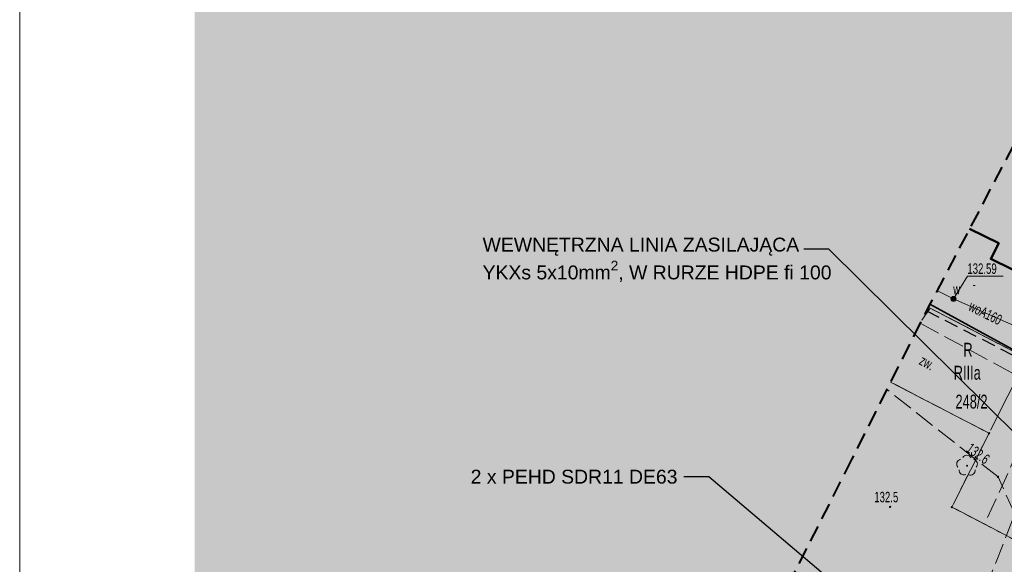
# Model space of a CAD drawing. Header units: centimetres. Extents: x 1590 to 6442358, y 1327 to 6703124.
# Tile 44 of 79: x 9077 to 9148, y 1845 to 1884. Entities that reach past the tile are written whole.
import ezdxf
from ezdxf import colors
from ezdxf.entities.mleader import LeaderData, LeaderLine
from ezdxf.enums import TextEntityAlignment as Align
from ezdxf.math import Vec2, Vec3

# ---------------------------------------------------------------- set-up
doc = ezdxf.new("R2010")
doc.units = ezdxf.units.CM
for name, pattern in [('1.0_0.5', [1.5, 1, -0.5]), ('2', [0.9, 0.6, -0.3]), ('L_0_02', [0]), ('L_0_03', [1, 0.5, -0.5]), ('L_0_06', [2, 1.5, -0.5])]:
    doc.linetypes.add(name, pattern=pattern)
for name, color, linetype, lineweight in [('!MPZP', 134, 'Continuous', 18), ('#RAMKA', 7, 'Continuous', 15), ('0_MAPA', 7, 'Continuous', 0), ('EGB_Budynek', 7, 'Continuous', 50), ('EGB_DzialkaEwidencyjna', 7, 'L_0_02', 18), ('EGB_KonturKlasyfikacyjny', 82, 'L_0_06', 18), ('EGB_KonturUzytkuGruntowego', 96, 'L_0_03', 18), ('EGB_PunktGraniczny', 7, 'Continuous', 18), ('GES_PrzewodWodociagowy', 5, 'Continuous', 18), ('GES_Rzedna', 7, 'Continuous', 18), ('GES_UrzadzeniaSiecWodociagowa_P', 7, 'Continuous', 18), ('OT_Komunikacja', 7, 'Continuous', 18), ('OT_Ogrodzenia', 7, 'Continuous', 18), ('OT_Rzedna', 7, 'Continuous', 18), ('OT_ZagospodarowanieTerenu_P', 7, 'Continuous', 18), ('S_WODA PPOŻ_TXT', 160, 'Continuous', 20)]:
    doc.layers.add(name, color=color, linetype=linetype, lineweight=lineweight)
doc.layers.add('PZT_HATCH_UTWARDZONE_DROGI', color=250, linetype='Continuous', lineweight=0, transparency=0.8)
doc.layers.add('Zakres', color=7, linetype='Continuous')
doc.styles.get("Standard").update_dxf_attribs({"font": 'arial.ttf'})
doc.linetypes.add('L_0_15_SHX', pattern='A,0,-0.375,-0.75,-0.75,-0.75,-0.75,-0.75,[1,MDCP_TZ.430.7812.2024.shx,S=0.05,R=0,X=0,Y=0],-0.75,-0.75,-0.75,-0.75,-0.375', length=7.5)

# ---------------------------------------------------------------- blocks, each defined once
blk = doc.blocks.new('OTZL')
at = {"linetype": 'Continuous', "lineweight": 18}
blk.add_hatch(color=0, dxfattribs=at).paths.add_polyline_path([(0, -0.07, 1), (0, 0.07, 1)])
at = {"color": 0, "linetype": 'Continuous', "lineweight": 18}
blk.add_circle((0, 0), 0.0721, dxfattribs=at)
for centre, radius, start, end in [((-0.02, 0.82), 0.68, 29.5388, 149.6209), ((-0.8, 0.24), 0.7, 101.6336, 222.6141), ((0.78, 0.24), 0.7, 318.5035, 78.3664), ((-0.46, -0.64), 0.7, 175.1009, 291.5014), ((0.46, -0.66), 0.7, 249.444, 4.8991)]:
    blk.add_arc(centre, radius, start, end, dxfattribs=at)
blk = doc.blocks.new('OTRN')
at = {"linetype": 'Continuous', "lineweight": 13}
blk.add_hatch(color=0, dxfattribs=at).paths.add_polyline_path([(0, -0.09, 1), (0, 0.09, 1)])
at = {"color": 0, "linetype": 'Continuous', "lineweight": 13}
blk.add_circle((0, 0), 0.0906, dxfattribs=at)
blk = doc.blocks.new('SUWW')
at = {"linetype": 'Continuous', "lineweight": 18}
blk.add_hatch(color=0, dxfattribs=at).paths.add_polyline_path([(0, -0.36, 1), (0, 0.36, 1)])
at = {"color": 0, "linetype": 'Continuous', "lineweight": 18}
blk.add_circle((0, 0), 0.361, dxfattribs=at)
blk = doc.blocks.new('SUPS01_08')
at = {"linetype": 'Continuous', "lineweight": 13}
blk.add_hatch(color=0, dxfattribs=at).paths.add_polyline_path([(0, -0.09, 1), (0, 0.09, 1)])
at = {"color": 0, "linetype": 'Continuous', "lineweight": 13}
blk.add_circle((0, 0), 0.0906, dxfattribs=at)
blk = doc.blocks.new('EGPG_N')
at = {"linetype": 'Continuous', "lineweight": 13}
blk.add_hatch(color=0, dxfattribs=at).paths.add_polyline_path([(0, -0.1, 1), (0, 0.1, 1)])
at = {"color": 0, "linetype": 'Continuous', "lineweight": 13}
blk.add_circle((0, 0), 0.1, dxfattribs=at)
blk = doc.blocks.new('L_0_02_1')
at = {"color": 0}
blk.add_point((0, 0), dxfattribs=at)
blk = doc.blocks.new('L_0_02_2')
at = {"color": 0}
blk.add_point((0, 0), dxfattribs=at)
blk = doc.blocks.new('MDCP')
at = {"layer": '!MPZP', "color": 134, "linetype": '1.0_0.5', "lineweight": 30, "elevation": -10.22}
blk.add_lwpolyline([(-144.644, 186.207), (-126.822, 177.08)], dxfattribs=at)
at = {"layer": '#RAMKA', "color": 7, "linetype": 'Continuous', "lineweight": 18, "ltscale": 0.5}
blk.add_lwpolyline([(-210, 0), (-210, 148.5), (-210, 297), (0, 297), (0, 148.5), (0, 0)], close=True, dxfattribs=at)
at = {"layer": 'EGB_Budynek', "linetype": 'Continuous', "lineweight": 50, "elevation": -10.22}
blk.add_lwpolyline([(-137.207, 200.351), (-129.394, 196.467), (-133.494, 188.147), (-136.404, 189.587), (-136.964, 188.457), (-140.014, 189.937), (-139.434, 191.067), (-141.539, 192.116)], dxfattribs=at)
at = {"layer": 'EGB_DzialkaEwidencyjna', "linetype": 'Continuous', "lineweight": 18}
for p, q in [((-144.508, 186.471, -10.22), (-137.636, 182.893, -10.22)), ((-137.636, 182.893, -10.22), (-144.508, 186.471, -10.22)), ((-140.022, 177.601, -10.22), (-137.527, 182.554, -10.22)), ((-137.527, 182.554, -10.22), (-140.022, 177.601, -10.22)), ((-147.235, 181.065, -10.22), (-140.356, 177.492, -10.22)), ((-140.356, 177.492, -10.22), (-147.235, 181.065, -10.22)), ((-140.247, 177.154, -10.22), (-142.702, 172.281, -10.22)), ((-142.702, 172.281, -10.22), (-140.247, 177.154, -10.22)), ((-142.593, 171.941, -10.22), (-132.406, 166.603, -10.22)), ((-132.406, 166.603, -10.22), (-142.593, 171.941, -10.22))]:
    blk.add_line(p, q, dxfattribs=at)
at = {"layer": 'EGB_KonturKlasyfikacyjny', "color": 82, "linetype": 'L_0_06', "lineweight": 18, "elevation": -10.22}
for points in [[(-144.985, 185.53), (-144.364, 186.397), (-135.464, 181.757), (-140.454, 170.817), (-142.814, 172.057), (-140.134, 177.377), (-147.233, 181.068)], [(-144.508, 186.472), (-144.364, 186.397), (-144.985, 185.53)]]:
    blk.add_lwpolyline(points, dxfattribs=at)
at = {"layer": 'EGB_KonturUzytkuGruntowego', "color": 96, "linetype": 'L_0_03', "lineweight": 18, "elevation": -10.22}
for points in [[(-134.213, 206.044), (-126.424, 202.207), (-121.624, 199.837), (-124.714, 194.067), (-132.214, 180.067), (-135.464, 181.757), (-144.364, 186.397), (-144.508, 186.472)], [(-144.508, 186.472), (-144.364, 186.397), (-144.985, 185.53)], [(-147.233, 181.068), (-140.134, 177.377), (-142.814, 172.057), (-140.454, 170.817), (-132.184, 166.487), (-135.444, 160.017), (-160.674, 111.587), (-177.037, 123.471)]]:
    blk.add_lwpolyline(points, dxfattribs=at)
at = {"layer": 'EGB_PunktGraniczny'}
for p in [(-140.134, 177.377, -10.22), (-142.814, 172.057, -10.22)]:
    blk.add_point(p, dxfattribs=at)
at = {"layer": 'GES_PrzewodWodociagowy', "color": 5, "linetype": 'Continuous', "lineweight": 18, "elevation": -10.22}
blk.add_lwpolyline([(-127.304, 180.267), (-127.474, 180.337), (-142.694, 187.057), (-143.886, 187.655)], dxfattribs=at)
at = {"layer": 'GES_Rzedna', "color": 7, "linetype": 'Continuous', "lineweight": 13, "elevation": -10.22, "flags": 128}
blk.add_lwpolyline([(-139.116, 188.705), (-141.694, 188.705), (-142.694, 187.057)], dxfattribs=at)
at = {"layer": 'GES_Rzedna', "color": 5}
blk.add_point((-142.694, 187.057, -10.22), dxfattribs=at)
at = {"layer": 'GES_UrzadzeniaSiecWodociagowa_P', "color": 5}
blk.add_point((-142.694, 187.057, -10.22), dxfattribs=at)
at = {"layer": 'OT_Komunikacja', "color": 7, "linetype": 'L_0_06', "lineweight": 18, "elevation": -10.22}
blk.add_lwpolyline([(-145.099, 185.304), (-133.244, 178.907), (-131.564, 179.707), (-129.604, 178.677), (-128.114, 177.897), (-136.104, 164.017), (-140.404, 166.127), (-138.264, 171.557), (-139.484, 174.227), (-147.5, 180.539)], dxfattribs=at)
at = {"layer": 'OT_Ogrodzenia', "linetype": 'Continuous', "lineweight": 35}
for p, q in [((-144.399, 186.679, -10.22), (-143.344, 186.097, -10.22)), ((-143.344, 186.097, -10.22), (-140.584, 184.597, -10.22)), ((-140.584, 184.597, -10.22), (-132.254, 180.047, -10.22))]:
    blk.add_line(p, q, dxfattribs=at)
at = {"layer": 'OT_Ogrodzenia', "linetype": 'L_0_15_SHX', "lineweight": 35}
for p, q in [((-144.399, 186.679, -10.22), (-143.344, 186.097, -10.22)), ((-143.344, 186.097, -10.22), (-140.584, 184.597, -10.22)), ((-140.584, 184.597, -10.22), (-132.254, 180.047, -10.22))]:
    blk.add_line(p, q, dxfattribs=at)
at = {"layer": 'OT_Rzedna'}
for p in [(-139.484, 174.227, -10.22), (-147.264, 172.067, -10.22)]:
    blk.add_point(p, dxfattribs=at)
at = {"layer": 'OT_ZagospodarowanieTerenu_P', "color": 96}
blk.add_point((-141.714, 175.037, -10.22), dxfattribs=at)
at = {"layer": 'Zakres', "color": 6, "linetype": '2', "lineweight": 40, "ltscale": 2, "elevation": -10.22, "flags": 128}
blk.add_lwpolyline([(-150.044, 175.487), (-153.244, 169.137), (-178.414, 120.827), (-180.594, 113.397), (-179.784, 105.707), (-176.124, 98.887), (-170.144, 93.967), (-136.514, 75.887), (-129.924, 73.717), (-122.984, 73.927), (-116.544, 76.487), (-111.354, 81.097), (-107.424, 86.067), (-82.724, 110.787), (-81.004, 112.737), (-75.684, 119.657), (-75.544, 119.857), (-60.094, 140.467), (-39.504, 167.807), (-36.064, 175.077), (-35.754, 183.107), (-38.634, 190.617), (-44.244, 196.377), (-58.604, 206.137), (-51.144, 219.947), (-48.864, 227.207), (-49.454, 234.787), (-52.844, 241.597), (-58.524, 246.657), (-81.814, 260.487), (-89.424, 263.117), (-97.464, 262.537), (-104.614, 258.827), (-109.724, 252.597), (-144.484, 186.517), (-144.644, 186.207)], close=True, dxfattribs=at)
at = {"layer": 'EGB_DzialkaEwidencyjna', "color": 7, "linetype": 'Continuous', "yscale": 0.5, "zscale": 0.5}
for name, p, xscale, rotation in [('L_0_02_1', (-140.134, 177.377, -10.22), 0.4999999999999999, 152.55), ('L_0_02_2', (-140.134, 177.377, -10.22), 0.5, 63.27000000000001), ('L_0_02_1', (-140.134, 177.377, -10.22), 0.5, 63.27000000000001), ('L_0_02_2', (-140.134, 177.377, -10.22), 0.5, 243.2599999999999), ('L_0_02_1', (-140.134, 177.377, -10.22), 0.5, 243.2599999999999), ('L_0_02_2', (-140.134, 177.377, -10.22), 0.4999999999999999, 152.55), ('L_0_02_1', (-142.814, 172.057, -10.22), 0.4999999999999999, 63.26), ('L_0_02_2', (-142.814, 172.057, -10.22), 0.5, 332.3500000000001), ('L_0_02_2', (-142.814, 172.057, -10.22), 0.4999999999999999, 63.26), ('L_0_02_1', (-142.814, 172.057, -10.22), 0.5, 332.3500000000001)]:
    blk.add_blockref(name, p, dxfattribs=dict(at, xscale=xscale, rotation=rotation))
at = {"layer": 'EGB_PunktGraniczny', "linetype": 'Continuous', "xscale": 0.5, "yscale": 0.5, "zscale": 0.5}
for p in [(-140.134, 177.377, -10.22), (-142.814, 172.057, -10.22)]:
    blk.add_blockref('EGPG_N', p, dxfattribs=at)
at = {"layer": 'GES_Rzedna', "color": 5, "linetype": 'Continuous', "xscale": 0.5, "yscale": 0.5, "zscale": 0.5}
blk.add_blockref('SUPS01_08', (-142.694, 187.057, -10.22), dxfattribs=at)
at = {"layer": 'GES_UrzadzeniaSiecWodociagowa_P', "color": 5, "linetype": 'Continuous', "xscale": 0.5, "yscale": 0.5, "zscale": 0.5}
blk.add_blockref('SUWW', (-142.694, 187.057, -10.22), dxfattribs=at)
at = {"layer": 'OT_Rzedna', "linetype": 'Continuous', "xscale": 0.5, "yscale": 0.5, "zscale": 0.5}
for p in [(-139.484, 174.227, -10.22), (-147.264, 172.067, -10.22)]:
    blk.add_blockref('OTRN', p, dxfattribs=at)
at = {"layer": 'OT_ZagospodarowanieTerenu_P', "color": 96, "linetype": 'Continuous', "xscale": 0.5, "yscale": 0.5, "zscale": 0.5}
blk.add_blockref('OTZL', (-141.714, 175.037, -10.22), dxfattribs=at)
at = {"layer": 'EGB_DzialkaEwidencyjna', "color": 7, "lineweight": 20, "width": 0.66}
blk.add_text('248/2', height=1, dxfattribs=at).set_placement((-142.549, 180.158, -10.22), align=Align.TOP_LEFT)
at = {"layer": 'EGB_KonturKlasyfikacyjny', "color": 82, "lineweight": 20, "width": 0.66}
blk.add_text('RIIIa', height=1, dxfattribs=at).set_placement((-142.674, 182.237, -10.22), align=Align.TOP_LEFT)
at = {"layer": 'EGB_KonturUzytkuGruntowego', "color": 96, "lineweight": 20, "width": 0.66}
blk.add_text('R', height=1, dxfattribs=at).set_placement((-141.984, 182.595, -10.22), align=Align.BOTTOM_LEFT)
at = {"layer": 'GES_PrzewodWodociagowy', "color": 5, "lineweight": 15, "width": 0.66}
blk.add_text('woA160', height=0.75, rotation=333.4, dxfattribs=at).set_placement((-140.395, 186.042, -10.22), align=Align.MIDDLE_CENTER)
at = {"layer": 'GES_Rzedna', "color": 5, "lineweight": 15, "width": 0.66}
for s, p in [('132.59', (-141.694, 188.642, -10.22)), ('  -', (-141.694, 187.517, -10.22))]:
    blk.add_text(s, height=0.75, dxfattribs=at).set_placement(p, align=Align.BOTTOM_LEFT)
at = {"layer": 'GES_UrzadzeniaSiecWodociagowa_P', "color": 5, "lineweight": 15, "width": 0.66}
blk.add_text('w', height=0.75, dxfattribs=at).set_placement((-142.714, 187.167, -10.22), align=Align.BOTTOM_LEFT)
at = {"layer": 'OT_Komunikacja', "color": 7, "lineweight": 15, "width": 0.66}
blk.add_text('zw.', height=0.75, rotation=331.5, dxfattribs=at).set_placement((-144.604, 182.457, -10.22), align=Align.MIDDLE_CENTER)
at = {"layer": 'OT_Rzedna', "color": 7, "lineweight": 15, "width": 0.66}
blk.add_text('132.6', height=0.75, rotation=323.9, dxfattribs=at).set_placement((-141.972, 175.935, -10.22), align=Align.BOTTOM_LEFT)
blk.add_text('132.5', height=0.75, dxfattribs=at).set_placement((-148.404, 172.177, -10.22), align=Align.BOTTOM_LEFT)

msp = doc.modelspace()

# ---------------------------------------------------------------- hatches: boundary and pattern name
at = {"layer": 'PZT_HATCH_UTWARDZONE_DROGI', "true_color": 0xffffff, "transparency": 33554549}
msp.add_hatch(color=7, dxfattribs=at).paths.add_polyline_path([(9279, 1962), (9090, 1962), (9090, 1749), (9279, 1749)])

# ---------------------------------------------------------------- linework, layer by layer
at = {"layer": 'S_WODA PPOŻ_TXT', "color": 1, "linetype": 'ByBlock', "lineweight": -2}
msp.add_line((9135.71, 1867.656, 0.083), (9133.91, 1867.656, 0.083), dxfattribs=at)
at = {"layer": 'S_WODA PPOŻ_TXT', "color": 1, "linetype": 'ByBlock', "lineweight": -2, "elevation": 0.083}
msp.add_lwpolyline([(9135.71, 1867.656), (9158.522, 1845.109)], dxfattribs=at)

# ---------------------------------------------------------------- block references
at = {"layer": '0_MAPA', "linetype": 'ByBlock'}
msp.add_blockref('MDCP', (9287.398, 1677.016, 10.301), dxfattribs=at)

# ---------------------------------------------------------------- texts
at = {"layer": 'S_WODA PPOŻ_TXT', "color": 1, "insert": (9110.762, 1868.491, 0.083), "char_height": 1, "attachment_point": 1}
msp.add_mtext('\\A1;WEWNĘTRZNA LINIA ZASILAJĄCA\\PYKXs 5x10mm{\\H0.7x;\\S2^ ;}, W RURZE HDPE fi 100', dxfattribs=at)

# ---------------------------------------------------------------- leaders
at = {"layer": 'S_WODA PPOŻ_TXT'}
ml = msp.add_multileader_mtext('Standard', dxfattribs=at)
ml.set_content('2 x PEHD SDR11 DE63')
ml.set_leader_properties()
ml.build(insert=Vec2(0, 0))
ml.multileader.update_dxf_attribs({"dogleg_length": 1.8, "arrow_head_size": 0.9})
ctx = ml.context
ctx.base_point, ctx.char_height, ctx.arrow_head_size, ctx.landing_gap_size, ctx.plane_origin = Vec3(9109.57, 1851.254, 0.083), 1, 0.9, 0.45, Vec3(9155.889, 1832.61, 0.083)
ctx.text_align_type = 2
notes = []
notes.append((ctx, [(0, (1, 1, 0), (9127.06, 1851.254, 0.083), (-1, 0), 1.8, [(0, [(9150.33, 1831.556, 0.083)], 0, [])])]))
ctx.mtext.insert, ctx.mtext.alignment, ctx.mtext.flow_direction = Vec3(9124.81, 1851.763, 0.083), 3, 5
for ctx, leaders in notes:
    for number, flags, end, landing, length, lines in leaders:
        leader = LeaderData()
        leader.index, (leader.has_last_leader_line, leader.has_dogleg_vector, leader.attachment_direction) = number, flags
        leader.last_leader_point, leader.dogleg_vector, leader.dogleg_length = Vec3(end), Vec3(landing), length
        for number, points, colour, breaks in lines:
            line = LeaderLine()
            line.index, line.vertices, line.color, line.breaks = number, Vec3.list(points), colors.encode_raw_color(colour), breaks
            leader.lines.append(line)
        ctx.leaders.append(leader)

doc.saveas('drawing.dxf')
